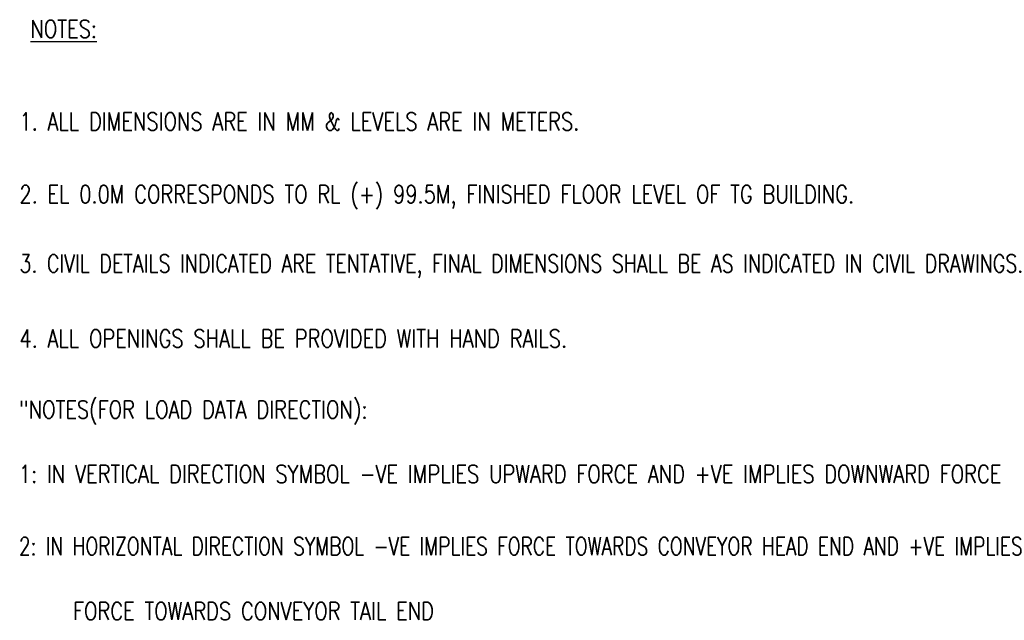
# Model space of a CAD drawing. Header units: inches. Extents: x -204116 to 930598, y -391373 to 256461.
# Tile 5 of 95: x 307900 to 317022, y -205792 to -200230. Entities that reach past the tile are written whole.
import ezdxf

# ---------------------------------------------------------------- set-up
doc = ezdxf.new("R2010")
doc.units = ezdxf.units.IN
doc.header["$LTSCALE"] = 10
doc.header["$MEASUREMENT"] = 0
doc.styles.add('MIC', font='romans.shx', dxfattribs={"width": 0.8})

msp = doc.modelspace()

# ---------------------------------------------------------------- texts
at = {"style": 'MIC', "width": 0.8}
for s, p in [('%%UNOTES:', (307999.1, -200397.7)), ('1. ALL DIMENSIONS ARE IN MM & LEVELS ARE IN METERS.', (307896.9, -201254.5, -7949312.1)), ('2. EL 0.0M CORRESPONDS TO RL (+) 99.5M, FINISHED FLOOR LEVEL OF TG BUILDING.', (307896.9, -201928.6, -7949312.1)), ('3. CIVIL DETAILS INDICATED ARE TENTATIVE, FINAL DIMENSIONS SHALL BE AS INDICATED IN CIVIL DRAWINGS.', (307896.9, -202570.8, -7949312.1)), ('4. ALL OPENINGS SHALL BE PROVIDED WITH HAND RAILS.', (307896.9, -203265.1, -7949312.1)), ('"NOTES(FOR LOAD DATA DIRECTION):', (307892.3, -203923.1, -7949312.1)), ('1: IN VERTICAL DIRECTION SYMBOL -VE IMPLIES UPWARD FORCE AND +VE IMPLIES DOWNWARD FORCE', (307892.3, -204519.9, -7949312.1)), ('2: IN HORIZONTAL DIRECTION SYMBOL -VE IMPLIES FORCE TOWARDS CONVEYOR HEAD END AND +VE IMPLIES ', (307892.3, -205188.4, -7949312.1)), ('FORCE TOWARDS CONVEYOR TAIL END', (308394, -205789.1))]:
    msp.add_text(s, height=165, dxfattribs=at).set_placement(p)

doc.saveas('drawing.dxf')
